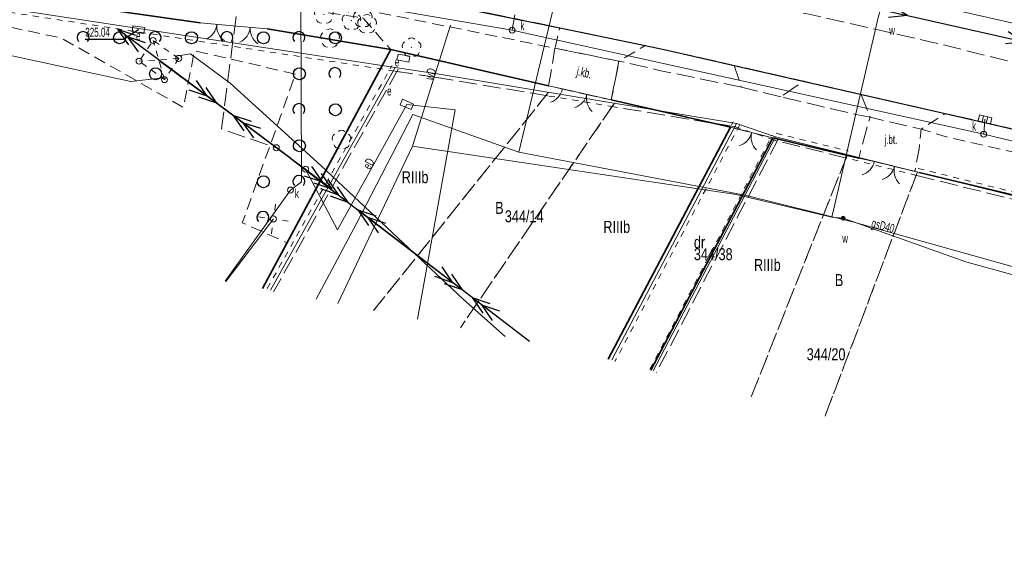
# Model space of a CAD drawing. Header units: metres. Extents: x 7428509 to 7430603, y 5527625 to 5529161.
# Tile 2 of 26: x 7428616 to 7428698, y 5529069 to 5529112. Entities that reach past the tile are written whole.
import ezdxf
from ezdxf.enums import TextEntityAlignment as Align

# ---------------------------------------------------------------- set-up
doc = ezdxf.new("R2010")
doc.units = ezdxf.units.M
for name, pattern in [('0.5_0.5', [1, 0.5, -0.5]), ('1.0_0.5', [1.5, 1, -0.5]), ('1.5_0.5', [2, 1.5, -0.5]), ('219-500', [0]), ('egkk-500', [2, 1.5, -0.5]), ('egug-500', [1, 0.5, -0.5]), ('otob_500', [0]), ('otof_500', [0]), ('suep_nn_500', [0]), ('suep_sn_500', [0]), ('supp_500', [1, 0.5, -0.5])]:
    doc.linetypes.add(name, pattern=pattern)
doc.layers.get('0').update_dxf_attribs({"color": 2, "lineweight": 5})
doc.styles.get("Standard").update_dxf_attribs({"font": 'Working1250', "width": 0.75})
doc.linetypes.add('902-500', pattern='A,3.75,0,[1,ksztalty.shx,S=0.5,R=0,X=0,Y=0],3.75', length=7.5)

# ---------------------------------------------------------------- blocks, each defined once
blk = doc.blocks.new('PW01')
at = {"linetype": 'Continuous', "lineweight": 13}
h = blk.add_hatch(color=0, dxfattribs=at)
edge = h.paths.add_edge_path()
edge.add_arc((0, 0), 0.045, 0, 360)
blk = doc.blocks.new('US18')
at = {"color": 0, "linetype": 'Continuous', "lineweight": 13}
for p, q in [((-0.5, -0.25), (-0.5, 0.25)), ((-0.5, 0.25), (0.5, 0.25)), ((0.5, -0.25), (0.5, 0.25)), ((-0.5, -0.25), (0.5, -0.25))]:
    blk.add_line(p, q, dxfattribs=at)
blk = doc.blocks.new('IB04')
at = {"color": 0, "linetype": 'Continuous', "lineweight": 13}
blk.add_circle((0, 0), 0.25, dxfattribs=at)
blk = doc.blocks.new('SM01')
at = {"color": 0, "linetype": 'Continuous', "lineweight": 13}
for p, q in [((-0.53, 0.531), (-0.883, 0.884)), ((0.531, 0.531), (0.884, 0.884)), ((-0.53, -0.53), (-0.883, -0.883)), ((0.531, -0.53), (0.884, -0.883))]:
    blk.add_line(p, q, dxfattribs=at)
blk.add_circle((0, 0), 0.25, dxfattribs=at)
blk = doc.blocks.new('US22')
at = {"color": 0, "linetype": 'Continuous', "lineweight": 13}
blk.add_circle((0, 0), 0.25, dxfattribs=at)
blk = doc.blocks.new('OP021')
at = {"linetype": 'Continuous', "lineweight": 13}
h = blk.add_hatch(color=0, dxfattribs=at)
edge = h.paths.add_edge_path()
edge.add_arc((0, 0), 0.05, 0, 360)
at = {"color": 0, "linetype": 'Continuous', "lineweight": 13}
for centre, start, end in [((-0.38, 0.124), 121.308, 202.548), ((0, 0.4), 49.272, 130.728), ((0.38, 0.124), 337.452, 58.692), ((-0.235, -0.324), 193.221, 274.871), ((0.235, -0.324), 265.129, 346.779)]:
    blk.add_arc(centre, 0.4, start, end, dxfattribs=at)
blk = doc.blocks.new('US25')
at = {"linetype": 'Continuous', "lineweight": 0}
h = blk.add_hatch(color=0, dxfattribs=at)
edge = h.paths.add_edge_path()
edge.add_arc((0, 0), 0.2, 0, 360)
blk = doc.blocks.new('US05')
at = {"color": 0, "linetype": 'Continuous', "lineweight": 13}
for p, q in [((-0.525, -0.25), (-0.525, 0.25)), ((-0.525, 0.25), (-0.175, 0.25)), ((-0.175, -0.25), (-0.175, 0.25)), ((-0.175, 0.25), (0.175, 0.25)), ((0.175, -0.25), (0.175, 0.25)), ((0.175, 0.25), (0.525, 0.25)), ((0.525, -0.25), (0.525, 0.25)), ((-0.525, -0.25), (-0.175, -0.25)), ((-0.175, -0.25), (0.175, -0.25)), ((0.175, -0.25), (0.525, -0.25))]:
    blk.add_line(p, q, dxfattribs=at)
blk = doc.blocks.new('SM05')
at = {"color": 0, "linetype": 'Continuous', "lineweight": 13}
blk.add_circle((0, 0), 0.25, dxfattribs=at)
blk = doc.blocks.new('SUEP2')
at = {"color": 0, "linetype": 'Continuous'}
for p, q in [((0, 0), (6.027, 0)), ((5.027, 0), (3.527, 0.5)), ((5.027, 0), (3.527, -0.5)), ((6.027, 0), (4.527, 0.5)), ((6.027, 0), (4.527, -0.5)), ((6.027, 0), (18.027, 0)), ((17.027, 0), (15.527, 0.5)), ((17.027, 0), (15.527, -0.5)), ((18.027, 0), (16.527, 0.5)), ((18.027, 0), (16.527, -0.5))]:
    blk.add_line(p, q, dxfattribs=at)
blk = doc.blocks.new('SUEP1')
at = {"color": 0, "linetype": 'Continuous'}
for p, q in [((0, 0), (5, 0)), ((5, 0), (3.5, 0.5)), ((5, 0), (3.5, -0.5)), ((5, 0), (15, 0)), ((15, 0), (13.5, 0.5)), ((15, 0), (13.5, -0.5))]:
    blk.add_line(p, q, dxfattribs=at)
blk = doc.blocks.new('OK02')
at = {"color": 0, "linetype": 'Continuous', "lineweight": 0}
for centre, start, end in [((-1.5, 0), 0, 60), ((1.5, 0), 120, 180)]:
    blk.add_arc(centre, 1.5, start, end, dxfattribs=at)
blk = doc.blocks.new('OK04')
at = {"color": 0, "linetype": 'Continuous', "lineweight": 0}
blk.add_arc((1.5, 0.001), 1.5, 120, 180, dxfattribs=at)
blk = doc.blocks.new('OTZK1')
at = {"color": 0, "linetype": 'Continuous'}
blk.add_circle((0, 0), 0.5, dxfattribs=at)
blk = doc.blocks.new('OTZK2')
at = {"color": 0, "linetype": 'Continuous'}
blk.add_arc((0, 0), 0.5, 318.85, 221.162, dxfattribs=at)

msp = doc.modelspace()

# ---------------------------------------------------------------- linework, layer by layer
at = {"layer": '217-Granica konturu po granicy działki', "color": 3, "linetype": '1.5_0.5', "lineweight": 18}
for p, q in [((7428647.7819, 5529108.3636), (7428637.3889, 5529089.7916)), ((7428650.9853, 5529107.6833), (7428647.4753, 5529108.2133)), ((7428647.4753, 5529108.2133), (7428647.4753, 5529108.2133)), ((7428647.4753, 5529108.2133), (7428647.4753, 5529108.2133)), ((7428647.7819, 5529108.3636), (7428647.7819, 5529108.3636)), ((7428647.7819, 5529108.3636), (7428647.7819, 5529108.3636)), ((7428660.2708, 5529106.1439), (7428650.9808, 5529107.6839)), ((7428650.9808, 5529107.6839), (7428650.9808, 5529107.6839)), ((7428650.9808, 5529107.6839), (7428650.9808, 5529107.6839)), ((7428650.9853, 5529107.6833), (7428650.9853, 5529107.6833)), ((7428650.9853, 5529107.6833), (7428650.9853, 5529107.6833)), ((7428660.2708, 5529106.1439), (7428660.2708, 5529106.1439)), ((7428660.2708, 5529106.1439), (7428660.2708, 5529106.1439)), ((7428675.9511, 5529103.5539), (7428665.7711, 5529105.2339)), ((7428665.7711, 5529105.2339), (7428665.7711, 5529105.2339)), ((7428665.7711, 5529105.2339), (7428665.7711, 5529105.2339)), ((7428665.3268, 5529084.2581), (7428675.7348, 5529103.9901)), ((7428675.7348, 5529103.9901), (7428675.7348, 5529103.9901)), ((7428675.7348, 5529103.9901), (7428675.7348, 5529103.9901)), ((7428675.9511, 5529103.5539), (7428675.9511, 5529103.5539)), ((7428675.9511, 5529103.5539), (7428675.9511, 5529103.5539)), ((7428679.5158, 5529102.5911), (7428669.3148, 5529083.0681)), ((7428685.1783, 5529100.9587), (7428679.1783, 5529102.4387)), ((7428679.1783, 5529102.4387), (7428679.1783, 5529102.4387)), ((7428679.1783, 5529102.4387), (7428679.1783, 5529102.4387)), ((7428679.5158, 5529102.5911), (7428679.5158, 5529102.5911)), ((7428679.5158, 5529102.5911), (7428679.5158, 5529102.5911)), ((7428685.1783, 5529100.9587), (7428685.1783, 5529100.9587)), ((7428685.1783, 5529100.9587), (7428685.1783, 5529100.9587)), ((7428708.028, 5529095.2987), (7428691.018, 5529099.5087)), ((7428691.018, 5529099.5087), (7428691.018, 5529099.5087)), ((7428691.018, 5529099.5087), (7428691.018, 5529099.5087)), ((7428637.3889, 5529089.7916), (7428637.3889, 5529089.7916)), ((7428637.3889, 5529089.7916), (7428637.3889, 5529089.7916)), ((7428665.3268, 5529084.2581), (7428665.3268, 5529084.2581)), ((7428665.3268, 5529084.2581), (7428665.3268, 5529084.2581)), ((7428669.3148, 5529083.0681), (7428669.3148, 5529083.0681)), ((7428669.3148, 5529083.0681), (7428669.3148, 5529083.0681))]:
    msp.add_line(p, q, dxfattribs=at)
at = {"layer": '217-kontur klasyfikacyjny', "color": 92, "linetype": 'egkk-500', "lineweight": 18, "flags": 128}
for points in [[(7428645.736, 5529088.236), (7428660.32, 5529106.44)], [(7428665.82, 5529105.53), (7428652.969, 5529086.806)], [(7428677.236, 5529081.051), (7428685.25, 5529101.25)], [(7428691.09, 5529099.8), (7428683.392, 5529079.43)]]:
    msp.add_lwpolyline(points, dxfattribs=at)
at = {"layer": '218-Granica użytku po granicy działki', "color": 3, "linetype": '0.5_0.5', "lineweight": 18}
for p, q in [((7428647.4747, 5529108.2133), (7428610.1847, 5529113.9033)), ((7428636.8651, 5529090.0844), (7428647.2581, 5529108.6564)), ((7428647.2581, 5529108.6564), (7428647.2581, 5529108.6564)), ((7428647.2581, 5529108.6564), (7428647.2581, 5529108.6564)), ((7428647.4747, 5529108.2133), (7428647.4747, 5529108.2133)), ((7428647.4747, 5529108.2133), (7428647.4747, 5529108.2133)), ((7428650.9853, 5529107.6833), (7428647.4753, 5529108.2133)), ((7428647.4753, 5529108.2133), (7428647.4753, 5529108.2133)), ((7428647.4753, 5529108.2133), (7428647.4753, 5529108.2133)), ((7428660.2708, 5529106.1439), (7428650.9808, 5529107.6839)), ((7428650.9808, 5529107.6839), (7428650.9808, 5529107.6839)), ((7428650.9808, 5529107.6839), (7428650.9808, 5529107.6839)), ((7428650.9853, 5529107.6833), (7428650.9853, 5529107.6833)), ((7428650.9853, 5529107.6833), (7428650.9853, 5529107.6833)), ((7428660.2708, 5529106.1439), (7428660.2708, 5529106.1439)), ((7428660.2708, 5529106.1439), (7428660.2708, 5529106.1439)), ((7428665.7711, 5529105.2339), (7428660.2711, 5529106.1439)), ((7428660.2711, 5529106.1439), (7428660.2711, 5529106.1439)), ((7428660.2711, 5529106.1439), (7428660.2711, 5529106.1439)), ((7428665.7711, 5529105.2339), (7428665.7711, 5529105.2339)), ((7428665.7711, 5529105.2339), (7428665.7711, 5529105.2339)), ((7428675.9511, 5529103.5539), (7428665.7711, 5529105.2339)), ((7428665.7711, 5529105.2339), (7428665.7711, 5529105.2339)), ((7428665.7711, 5529105.2339), (7428665.7711, 5529105.2339)), ((7428676.2652, 5529103.7099), (7428665.8572, 5529083.9779)), ((7428679.1522, 5529102.4465), (7428675.9022, 5529103.5665)), ((7428675.9022, 5529103.5665), (7428675.9022, 5529103.5665)), ((7428675.9022, 5529103.5665), (7428675.9022, 5529103.5665)), ((7428675.9511, 5529103.5539), (7428675.9511, 5529103.5539)), ((7428675.9511, 5529103.5539), (7428675.9511, 5529103.5539)), ((7428676.2652, 5529103.7099), (7428676.2652, 5529103.7099)), ((7428676.2652, 5529103.7099), (7428676.2652, 5529103.7099)), ((7428668.7832, 5529083.3459), (7428678.9842, 5529102.8689)), ((7428678.9842, 5529102.8689), (7428678.9842, 5529102.8689)), ((7428678.9842, 5529102.8689), (7428678.9842, 5529102.8689)), ((7428679.1522, 5529102.4465), (7428679.1522, 5529102.4465)), ((7428679.1522, 5529102.4465), (7428679.1522, 5529102.4465)), ((7428679.3217, 5529103.0213), (7428679.3217, 5529103.0213)), ((7428679.3217, 5529103.0213), (7428679.3217, 5529103.0213)), ((7428679.3217, 5529103.0213), (7428685.3217, 5529101.5413)), ((7428685.3217, 5529101.5413), (7428685.3217, 5529101.5413)), ((7428685.3217, 5529101.5413), (7428685.3217, 5529101.5413)), ((7428691.0177, 5529099.5087), (7428685.1777, 5529100.9587)), ((7428685.1777, 5529100.9587), (7428685.1777, 5529100.9587)), ((7428685.1777, 5529100.9587), (7428685.1777, 5529100.9587)), ((7428691.162, 5529100.0913), (7428691.162, 5529100.0913)), ((7428691.162, 5529100.0913), (7428691.162, 5529100.0913)), ((7428691.162, 5529100.0913), (7428708.172, 5529095.8813)), ((7428691.0177, 5529099.5087), (7428691.0177, 5529099.5087)), ((7428691.0177, 5529099.5087), (7428691.0177, 5529099.5087)), ((7428636.8651, 5529090.0844), (7428636.8651, 5529090.0844)), ((7428636.8651, 5529090.0844), (7428636.8651, 5529090.0844)), ((7428665.8572, 5529083.9779), (7428665.8572, 5529083.9779)), ((7428665.8572, 5529083.9779), (7428665.8572, 5529083.9779)), ((7428668.7832, 5529083.3459), (7428668.7832, 5529083.3459)), ((7428668.7832, 5529083.3459), (7428668.7832, 5529083.3459))]:
    msp.add_line(p, q, dxfattribs=at)
at = {"layer": '218-kontur użytku gruntowego', "color": 3, "linetype": 'egug-500', "lineweight": 18, "flags": 128}
for points in [[(7428660.32, 5529106.44), (7428645.736, 5529088.236)], [(7428652.969, 5529086.806), (7428665.82, 5529105.53)], [(7428685.25, 5529101.25), (7428677.236, 5529081.051)], [(7428683.392, 5529079.43), (7428691.09, 5529099.8)]]:
    msp.add_lwpolyline(points, dxfattribs=at)
at = {"layer": '219-działka ewidencyjna', "color": 7, "linetype": '219-500', "lineweight": 18, "flags": 128}
for points in [[(7428610.23, 5529114.2), (7428647.52, 5529108.51)], [(7428690.57, 5529114.12), (7428717.42, 5529108.06)], [(7428647.52, 5529108.51), (7428637.127, 5529089.938)], [(7428647.52, 5529108.51), (7428651.03, 5529107.98)], [(7428676, 5529103.85), (7428651.03, 5529107.98)], [(7428676, 5529103.85), (7428665.592, 5529084.118)], [(7428679.25, 5529102.73), (7428676, 5529103.85)], [(7428679.25, 5529102.73), (7428669.049, 5529083.207)], [(7428708.1, 5529095.59), (7428679.25, 5529102.73)]]:
    msp.add_lwpolyline(points, dxfattribs=at)
at = {"layer": 'brama', "color": 7, "linetype": 'otob_500', "lineweight": 18, "flags": 128}
for points in [[(7428636.86, 5529111.73), (7428634.03, 5529111.98), (7428631.28, 5529112.23)], [(7428665.56, 5529105.8), (7428661.49, 5529106.73)], [(7428679.03, 5529102.63), (7428675.51, 5529103.52)], [(7428690.88, 5529099.84), (7428687.5, 5529100.68)]]:
    msp.add_lwpolyline(points, dxfattribs=at)
at = {"layer": 'chodnik', "color": 7, "linetype": '1.0_0.5', "lineweight": 18, "flags": 128}
for points in [[(7428577.45, 5529124.53), (7428593.52, 5529122.49), (7428595.06, 5529122.29), (7428602.82, 5529121.31), (7428610.18, 5529120.34), (7428622.56, 5529118.69), (7428631.02, 5529117.52), (7428631.82, 5529117.34), (7428638.83, 5529116.19), (7428641.28, 5529115.77), (7428648.49, 5529114.43), (7428661.26, 5529111.82), (7428660.86, 5529110.12), (7428647.93, 5529112.73), (7428641.22, 5529113.99), (7428631.65, 5529115.58), (7428622.33, 5529116.93), (7428618.67, 5529117.44), (7428608.59, 5529118.74), (7428602.28, 5529119.55), (7428594.75, 5529120.52), (7428577.22, 5529122.65), (7428569.56, 5529123.88), (7428551.84, 5529126.04), (7428552.97, 5529127.71), (7428569.62, 5529125.6)], [(7428832.17, 5529069.5), (7428830.59, 5529069.94), (7428821.11, 5529072.45), (7428819.13, 5529072.96), (7428809.27, 5529075.53), (7428796.88, 5529078.69), (7428790.85, 5529080.1), (7428789.76, 5529080.48), (7428777.11, 5529083.39), (7428770.73, 5529084.95), (7428765.67, 5529086.13), (7428759.61, 5529087.42), (7428750.68, 5529089.65), (7428746.52, 5529090.49), (7428743.67, 5529091.13), (7428732.59, 5529093.74), (7428718.67, 5529096.97), (7428714.48, 5529097.98), (7428708.85, 5529099.28), (7428706.37, 5529099.86), (7428705.54, 5529100.03), (7428693.8, 5529102.64), (7428691.7, 5529103.28), (7428691.41, 5529103.36), (7428693.42, 5529104.68), (7428713.95, 5529099.92), (7428720.32, 5529098.44), (7428746.8, 5529092.23), (7428759, 5529089.42), (7428771.06, 5529086.54), (7428777.6, 5529085.09), (7428791.19, 5529081.86), (7428797.22, 5529080.42), (7428821.73, 5529074.23), (7428832.02, 5529071.41)]]:
    msp.add_lwpolyline(points, close=True, dxfattribs=at)
msp.add_lwpolyline([(7428660.86, 5529110.12), (7428666.2, 5529109.04), (7428668.39, 5529110.33)], dxfattribs=at)
at = {"layer": 'furtka', "color": 7, "linetype": 'otof_500', "lineweight": 18, "flags": 128}
for points in [[(7428661.49, 5529106.73), (7428660.33, 5529106.97)], [(7428687.5, 5529100.68), (7428686.2, 5529100.96)]]:
    msp.add_lwpolyline(points, dxfattribs=at)
at = {"layer": 'jezdnia', "color": 7, "linetype": '1.5_0.5', "lineweight": 18, "flags": 128}
for points in [[(7429015.63, 5529029.45), (7429001, 5529026.47), (7428985.13, 5529029.83), (7428979.26, 5529031.13), (7428975.85, 5529032.01), (7428968.13, 5529033.91), (7428954.64, 5529037.37), (7428950.03, 5529038.62), (7428944.36, 5529040.12), (7428942.32, 5529040.67), (7428936.66, 5529042.21), (7428921.9, 5529046.09), (7428921.02, 5529046.33), (7428916.2, 5529047.65), (7428914.63, 5529048.13), (7428898.27, 5529052.69), (7428875.47, 5529059.17), (7428867.72, 5529061.37), (7428860.33, 5529063.43), (7428851.8, 5529065.86), (7428847.4, 5529067.1), (7428837.78, 5529069.77), (7428832.02, 5529071.41), (7428821.73, 5529074.23), (7428797.22, 5529080.42), (7428791.19, 5529081.86), (7428777.6, 5529085.09), (7428771.06, 5529086.54), (7428759, 5529089.42), (7428746.8, 5529092.23), (7428720.32, 5529098.44), (7428713.95, 5529099.92), (7428693.42, 5529104.68), (7428675.82, 5529108.68), (7428669.97, 5529110), (7428668.39, 5529110.33), (7428661.26, 5529111.82), (7428648.49, 5529114.43), (7428641.28, 5529115.77), (7428638.83, 5529116.19), (7428631.82, 5529117.34), (7428631.02, 5529117.52), (7428622.56, 5529118.69), (7428610.18, 5529120.34), (7428602.82, 5529121.31), (7428595.06, 5529122.29), (7428593.52, 5529122.49), (7428594.44, 5529128.03), (7428600.44, 5529127.28), (7428602.74, 5529126.94), (7428604.35, 5529126.69), (7428609.72, 5529125.92), (7428623.38, 5529124.18), (7428632.81, 5529122.78), (7428642.31, 5529121.18), (7428649.09, 5529119.81), (7428662.01, 5529117.4), (7428671.4, 5529115.31), (7428673.03, 5529114.97), (7428675.99, 5529114.33), (7428681.79, 5529113), (7428687.81, 5529111.65), (7428692.28, 5529110.63), (7428708.59, 5529106.6), (7428710.92, 5529106.22), (7428733.77, 5529100.81), (7428747.51, 5529097.6), (7428759.76, 5529094.89), (7428772.57, 5529091.85), (7428779.38, 5529090.33), (7428784.59, 5529089.2), (7428790.41, 5529087.8), (7428797.7, 5529086), (7428815.49, 5529081.58), (7428820.49, 5529080.14), (7428821.43, 5529079.81), (7428821.75, 5529079.94), (7428835.09, 5529076.32), (7428840.65, 5529074.81), (7428848.45, 5529072.58), (7428849.67, 5529072.26), (7428854.01, 5529071.08), (7428858.27, 5529069.82), (7428861.94, 5529068.73), (7428869.5, 5529066.58), (7428881.5, 5529063.23), (7428893.64, 5529059.8), (7428899.4, 5529058.13), (7428905.64, 5529056.41), (7428913.55, 5529054.17), (7428922.32, 5529051.87), (7428925.06, 5529051.09), (7428926.35, 5529050.74), (7428936.07, 5529048.03), (7428941.47, 5529046.47), (7428945.91, 5529045.28), (7428956.38, 5529042.62), (7428964.97, 5529040.42), (7428969.89, 5529039.16), (7428977.32, 5529037.55), (7428984.24, 5529035.82), (7429002.22, 5529031.88), (7429011.21, 5529030.26)], [(7428660.86, 5529110.12), (7428666.2, 5529109.04), (7428665.56, 5529105.8), (7428660.33, 5529106.97)], [(7428690.88, 5529099.84), (7428687.5, 5529100.68), (7428686.2, 5529100.96), (7428687.14, 5529104.36), (7428691.41, 5529103.36), (7428691.23, 5529101.72)]]:
    msp.add_lwpolyline(points, close=True, dxfattribs=at)
for points in [[(7428666.2, 5529109.04), (7428665.56, 5529105.8)], [(7428676.41, 5529106.87), (7428669.56, 5529108.27), (7428666.2, 5529109.04)], [(7428679.69, 5529106.05), (7428676.41, 5529106.87), (7428675.82, 5529108.68)], [(7428686.37, 5529106.31), (7428687.14, 5529104.36), (7428685.99, 5529104.6), (7428679.69, 5529106.05), (7428681.66, 5529107.41)], [(7428665.292, 5529084.197), (7428672.62, 5529098.06), (7428675.51, 5529103.52)], [(7428675.51, 5529103.52), (7428679.03, 5529102.63), (7428668.859, 5529083.257)]]:
    msp.add_lwpolyline(points, dxfattribs=at)
at = {"layer": 'krawężnik', "color": 7, "linetype": 'CONTINUOUS', "lineweight": 25, "flags": 128}
msp.add_lwpolyline([(7428631.82, 5529117.34), (7428638.83, 5529116.19), (7428641.28, 5529115.77), (7428648.49, 5529114.43), (7428661.26, 5529111.82), (7428668.39, 5529110.33), (7428669.97, 5529110), (7428675.82, 5529108.68), (7428693.42, 5529104.68), (7428706.83, 5529101.58), (7428709.25, 5529101.01), (7428713.95, 5529099.92), (7428720.32, 5529098.44)], dxfattribs=at)
at = {"layer": 'ogrodzenie trwałe', "color": 7, "linetype": '902-500', "lineweight": 35, "flags": 128}
for points in [[(7428631.28, 5529112.23), (7428613.19, 5529114.81), (7428603.99, 5529116.05), (7428593.96, 5529117.51), (7428576.06, 5529120.31)], [(7428660.33, 5529106.97), (7428647.17, 5529110), (7428636.86, 5529111.73)], [(7428636.46, 5529090.07), (7428647.17, 5529110)], [(7428665.56, 5529105.8), (7428675.51, 5529103.52)], [(7428675.51, 5529103.52), (7428672.62, 5529098.06)], [(7428668.859, 5529083.257), (7428679.03, 5529102.63)], [(7428686.2, 5529100.96), (7428679.03, 5529102.63)], [(7428691.23, 5529099.76), (7428700.65, 5529097.5), (7428708.49, 5529095.75), (7428708.72, 5529096.27), (7428713.6, 5529095.14)], [(7428665.292, 5529084.197), (7428672.62, 5529098.06)]]:
    msp.add_lwpolyline(points, dxfattribs=at)
at = {"layer": 'przewód elektroenergetyczny niskiego napięcia', "color": 1, "linetype": 'suep_nn_500', "lineweight": 18, "flags": 128}
msp.add_lwpolyline([(7428727.12, 5529104.57), (7428685.38, 5529113.94)], dxfattribs=at)
at = {"layer": 'przewód elektroenergetyczny podziemny', "color": 1, "linetype": 'CONTINUOUS', "lineweight": 18, "flags": 128}
for points in [[(7428628.19, 5529107.66), (7428625.48, 5529107.35), (7428613.1, 5529110.01)], [(7428629.45, 5529109.47), (7428630.47, 5529109.64), (7428633.76, 5529107.21), (7428641.32, 5529100.34), (7428653.23, 5529089.17), (7428656.701, 5529086.068)], [(7428640.06, 5529100.03), (7428642.73, 5529094.96), (7428648.5, 5529105.43)], [(7428648.5, 5529105.43), (7428652.54, 5529104.99), (7428649.407, 5529087.51)], [(7428637.38, 5529095.88), (7428633.419, 5529090.672)]]:
    msp.add_lwpolyline(points, dxfattribs=at)
at = {"layer": 'przewód elektroenergetyczny podziemny - ob. projektowany', "color": 1, "linetype": '1.5_0.5', "lineweight": 18, "flags": 128}
msp.add_lwpolyline([(7428627.25, 5529125.53), (7428635.71, 5529124.07), (7428633.06, 5529103.38), (7428637.6, 5529101.82)], dxfattribs=at)
at = {"layer": 'przewód elektroenergetyczny średniego napięcia', "color": 1, "linetype": 'suep_sn_500', "lineweight": 18, "flags": 128}
for points in [[(7428627.83, 5529109.13), (7428638.84, 5529100.93)], [(7428638.84, 5529100.93), (7428658.728, 5529085.667)]]:
    msp.add_lwpolyline(points, dxfattribs=at)
at = {"layer": 'przewód gazowy', "color": 52, "linetype": 'CONTINUOUS', "lineweight": 18, "flags": 128}
for points in [[(7428663.1, 5529123.38), (7428657.84, 5529101.45), (7428649.01, 5529104.6), (7428644.29, 5529095.45), (7428640.94, 5529089.185)], [(7428856.82, 5529050.41), (7428851.94, 5529054), (7428839.68, 5529059.32), (7428823.08, 5529065.52), (7428811.59, 5529068.96), (7428800.09, 5529071.47), (7428769.83, 5529077.88), (7428758.94, 5529081.35), (7428712.94, 5529089.13), (7428707.02, 5529089.65), (7428685.79, 5529095.61), (7428676.7, 5529097.87), (7428657.84, 5529101.45)]]:
    msp.add_lwpolyline(points, dxfattribs=at)
at = {"layer": 'przewód kanalizacyjny', "color": 34, "linetype": 'CONTINUOUS', "lineweight": 18, "flags": 128}
for points in [[(7428617.93, 5529118.39), (7428657.29, 5529111.62), (7428696.62, 5529102.95), (7428732.4, 5529094.35), (7428775.64, 5529084.5), (7428818.37, 5529074.13), (7428846.73, 5529066.34), (7428891.82, 5529053.31), (7428933.55, 5529041.82), (7428977.84, 5529030.47), (7428999.53, 5529025.82), (7429019.83, 5529022.03)], [(7428639.67, 5529114.65), (7428639.73, 5529098.98), (7428638.8, 5529098.29), (7428633.365, 5529090.682)], [(7428657.52, 5529112.91), (7428657.29, 5529111.62)], [(7428696.73, 5529104.19), (7428696.62, 5529102.95)]]:
    msp.add_lwpolyline(points, dxfattribs=at)
at = {"layer": 'przewód wodociągowy', "color": 5, "linetype": 'CONTINUOUS', "lineweight": 18, "flags": 128}
for points in [[(7428683.96, 5529096.04), (7428687.85, 5529112.79), (7428688.13, 5529113.72), (7428688.59, 5529115.51), (7428657.96, 5529122.25), (7428653.09, 5529123.52), (7428642.93, 5529133.27)], [(7428648.97, 5529101.94), (7428652.14, 5529112.04)], [(7428837.535, 5529038.349), (7428842.13, 5529051.25), (7428842.61, 5529055.82), (7428836.34, 5529059.88), (7428833.38, 5529060.8), (7428825.75, 5529063.22), (7428810.34, 5529068.07), (7428778.01, 5529075.72), (7428767.16, 5529078.06), (7428762.56, 5529074.73), (7428755.27, 5529075.72), (7428695.13, 5529092.31), (7428684.9, 5529095.94), (7428683.96, 5529096.04), (7428675.98, 5529097.91), (7428648.97, 5529101.94), (7428642.742, 5529088.828)]]:
    msp.add_lwpolyline(points, dxfattribs=at)
at = {"layer": 'rzędna-Atr2', "color": 7, "flags": 128}
msp.add_lwpolyline([(7428626.12, 5529111.66), (7428624.86, 5529110.84), (7428621.687, 5529110.84)], dxfattribs=at)
at = {"layer": 'słup przewodów napowietrznych', "color": 7, "linetype": 'supp_500', "lineweight": 18, "flags": 128}
for points in [[(7428629.48, 5529109.27), (7428628.29, 5529107.5), (7428626.17, 5529109.04), (7428627.34, 5529110.76)], [(7428628.29, 5529107.5), (7428627.34, 5529110.76)], [(7428629.48, 5529109.27), (7428627.34, 5529110.76)], [(7428629.48, 5529109.27), (7428626.17, 5529109.04)], [(7428637.62, 5529101.82), (7428640.06, 5529100.03)]]:
    msp.add_lwpolyline(points, dxfattribs=at)
at = {"layer": 'zadrzewienie  zakrzewienie', "color": 7, "linetype": '1.0_0.5', "lineweight": 18, "flags": 128}
msp.add_lwpolyline([(7428578, 5529120.87), (7428583.89, 5529120.18), (7428587.66, 5529119.37), (7428595.74, 5529118.94), (7428598.5, 5529118.64), (7428619.33, 5529116.71), (7428625.98, 5529115.63), (7428626.54, 5529115.44), (7428627.69, 5529115.14), (7428644.84, 5529112.65), (7428647.17, 5529110), (7428638.52, 5529093.9), (7428634.78, 5529095.56), (7428639.23, 5529107.96), (7428630.79, 5529109.9), (7428629.87, 5529105.18), (7428619.69, 5529110.96), (7428592.97, 5529116.7), (7428577.46, 5529119.28)], close=True, dxfattribs=at)

# ---------------------------------------------------------------- block references
at = {"layer": 'brama', "color": 7, "linetype": 'CONTINUOUS', "lineweight": 18}
for p, rotation in [((7428632.655, 5529112.105), 174.806), ((7428635.445, 5529111.855), 174.952), ((7428663.525, 5529106.265), 167.129), ((7428677.27, 5529103.075), 165.811), ((7428689.19, 5529100.26), 166.044)]:
    msp.add_blockref('OK02', p, dxfattribs=dict(at, rotation=rotation))
at = {"layer": 'drzewo liściaste', "color": 94, "linetype": 'CONTINUOUS', "lineweight": 18}
for p in [(7428641.59, 5529112.93), (7428643.89, 5529112.42), (7428644.84, 5529112.65), (7428645.19, 5529112.13), (7428642.1, 5529110.94), (7428648.9, 5529110.17), (7428643.06, 5529102.48)]:
    msp.add_blockref('OP021', p, dxfattribs=at)
at = {"layer": 'furtka', "color": 7, "linetype": 'CONTINUOUS', "lineweight": 18}
for p, rotation in [((7428661.49, 5529106.73), 168.311), ((7428687.5, 5529100.68), 167.845)]:
    msp.add_blockref('OK04', p, dxfattribs=dict(at, rotation=rotation))
at = {"layer": 'kratka ściekowa', "color": 34, "linetype": 'CONTINUOUS', "lineweight": 18, "rotation": 346.409}
msp.add_blockref('US05', (7428696.73, 5529104.19), dxfattribs=at)
at = {"layer": 'latarnia', "color": 7, "linetype": 'CONTINUOUS', "lineweight": 18, "rotation": 37.023}
msp.add_blockref('SM01', (7428637.38, 5529095.88), dxfattribs=at)
at = {"layer": 'podpora (punkt)', "color": 7, "linetype": 'CONTINUOUS', "lineweight": 18}
msp.add_blockref('IB04', (7428637.38, 5529095.88), dxfattribs=at)
at = {"layer": 'przewód elektroenergetyczny niskiego napięcia', "color": 1, "linetype": 'CONTINUOUS', "lineweight": 18, "rotation": 347.348}
msp.add_blockref('SUEP1', (7428685.38, 5529113.94), dxfattribs=at)
at = {"layer": 'przewód elektroenergetyczny średniego napięcia', "color": 1, "linetype": 'CONTINUOUS', "lineweight": 18}
for p, rotation in [((7428638.84, 5529100.93), 143.322), ((7428627.83, 5529109.13), 323.322), ((7428638.84, 5529100.93), 322.496), ((7428658.728, 5529085.667), 142.496)]:
    msp.add_blockref('SUEP2', p, dxfattribs=dict(at, rotation=rotation))
at = {"layer": 'rzędna', "color": 1, "linetype": 'CONTINUOUS', "lineweight": 18}
msp.add_blockref('PW01', (7428626.12, 5529111.66), dxfattribs=at)
at = {"layer": 'szafa elektroenergetyczna lub kontener', "color": 1, "linetype": 'CONTINUOUS', "lineweight": 18}
for p, rotation in [((7428626.12, 5529111.66), 351.158), ((7428648.22, 5529109.29), 349.562), ((7428648.5, 5529105.43), -23.499)]:
    msp.add_blockref('US18', p, dxfattribs=dict(at, rotation=rotation))
at = {"layer": 'słup przewodów napowietrznych', "color": 7, "linetype": 'CONTINUOUS', "lineweight": 18}
for p in [(7428627.34, 5529110.76), (7428626.17, 5529109.04), (7428629.48, 5529109.27), (7428628.29, 5529107.5), (7428637.62, 5529101.82), (7428640.06, 5529100.03)]:
    msp.add_blockref('SM05', p, dxfattribs=at)
at = {"layer": 'właz do komory lub kanału - okrągły', "color": 7, "linetype": 'CONTINUOUS', "lineweight": 18}
for p, rotation in [((7428657.29, 5529111.62), 180), ((7428696.62, 5529102.95), 180), ((7428638.8, 5529098.29), 359.948)]:
    msp.add_blockref('US22', p, dxfattribs=dict(at, rotation=rotation))
at = {"layer": 'zadrzewienie  zakrzewienie', "color": 7, "linetype": 'CONTINUOUS', "lineweight": 18}
for name, p in [('OTZK2', (7428621.504, 5529110.997)), ('OTZK1', (7428624.546, 5529110.986)), ('OTZK2', (7428627.504, 5529110.997)), ('OTZK1', (7428630.546, 5529110.986)), ('OTZK2', (7428633.504, 5529110.997)), ('OTZK1', (7428636.546, 5529110.986)), ('OTZK2', (7428639.504, 5529110.997)), ('OTZK1', (7428642.546, 5529110.986)), ('OTZK1', (7428627.546, 5529107.986)), ('OTZK1', (7428639.546, 5529107.986)), ('OTZK2', (7428642.504, 5529107.997)), ('OTZK2', (7428639.504, 5529104.997)), ('OTZK1', (7428642.546, 5529104.986)), ('OTZK1', (7428639.546, 5529101.986)), ('OTZK1', (7428636.546, 5529098.986)), ('OTZK2', (7428639.504, 5529098.997)), ('OTZK2', (7428636.504, 5529095.997))]:
    msp.add_blockref(name, p, dxfattribs=at)
at = {"layer": 'zasuwa lub zawór', "color": 5, "linetype": 'CONTINUOUS', "lineweight": 18}
msp.add_blockref('US25', (7428684.9, 5529095.94), dxfattribs=at)

# ---------------------------------------------------------------- texts
at = {"layer": '210-oznaczenie konturu użytku gruntowego', "color": 3, "linetype": 'CONTINUOUS', "lineweight": 18, "width": 0.79}
for s, p in [('RIIIb', (7428648.08, 5529098.86)), ('B', (7428655.88, 5529096.3)), ('RIIIb', (7428664.9, 5529094.72)), ('dr', (7428672.45, 5529093.44)), ('RIIIb', (7428677.46, 5529091.54)), ('B', (7428684.21, 5529090.28))]:
    msp.add_text(s, height=1, dxfattribs=at).set_placement(p)
at = {"layer": '211-numer działki ewidencyjnej', "color": 7, "linetype": 'CONTINUOUS', "lineweight": 18, "width": 0.79}
for s, p in [('344/14', (7428656.68, 5529096.6)), ('344/38', (7428672.45, 5529093.44))]:
    msp.add_text(s, height=1, dxfattribs=at).set_placement(p, align=Align.TOP_LEFT)
msp.add_text('344/20', height=1, dxfattribs=at).set_placement((7428681.86, 5529084.09))
at = {"layer": 'jezdnia-Atr17', "color": 7, "width": 0.667}
msp.add_text('j.kb.', height=0.75, rotation=-12.61, dxfattribs=at).set_placement((7428662.62, 5529107.86))
msp.add_text('j.bt.', height=0.75, dxfattribs=at).set_placement((7428688.34, 5529102.12))
at = {"layer": 'przewód elektroenergetyczny podziemny-Atr1', "color": 1, "width": 0.667}
msp.add_text('eD', height=0.75, rotation=60.904, dxfattribs=at).set_placement((7428645.44, 5529099.93))
at = {"layer": 'przewód gazowy-Atr1', "color": 40, "width": 0.667}
msp.add_text('gsD40', height=0.75, rotation=-15.739, dxfattribs=at).set_placement((7428687.19, 5529095.21))
at = {"layer": 'przewód wodociągowy-Atr1', "color": 5, "width": 0.667}
msp.add_text('wD', height=0.75, rotation=72.507, dxfattribs=at).set_placement((7428650.69, 5529107.39))
at = {"layer": 'rzędna-Atr2', "color": 1, "width": 0.667}
msp.add_text('325.04', height=0.75, dxfattribs=at).set_placement((7428621.687, 5529110.848), align=Align.BOTTOM_LEFT)
at = {"layer": 'szafa elektroenergetyczna lub kontener-Atr17', "color": 1, "width": 0.667}
for p in [(7428625.92, 5529110.79), (7428647.5, 5529108.6), (7428646.86, 5529106.17)]:
    msp.add_text('e', height=0.75, dxfattribs=at).set_placement(p)
at = {"layer": 'właz do komory lub kanału - okrągły-Atr17', "color": 7, "width": 0.667}
for p in [(7428657.98, 5529111.62), (7428695.65, 5529103.24), (7428639.17, 5529097.62)]:
    msp.add_text('k', height=0.75, dxfattribs=at).set_placement(p)
at = {"layer": 'zasuwa lub zawór-Atr17', "color": 5, "width": 0.667}
for p in [(7428688.74, 5529111.24), (7428684.82, 5529093.89)]:
    msp.add_text('w', height=0.75, dxfattribs=at).set_placement(p)

doc.saveas('drawing.dxf')
